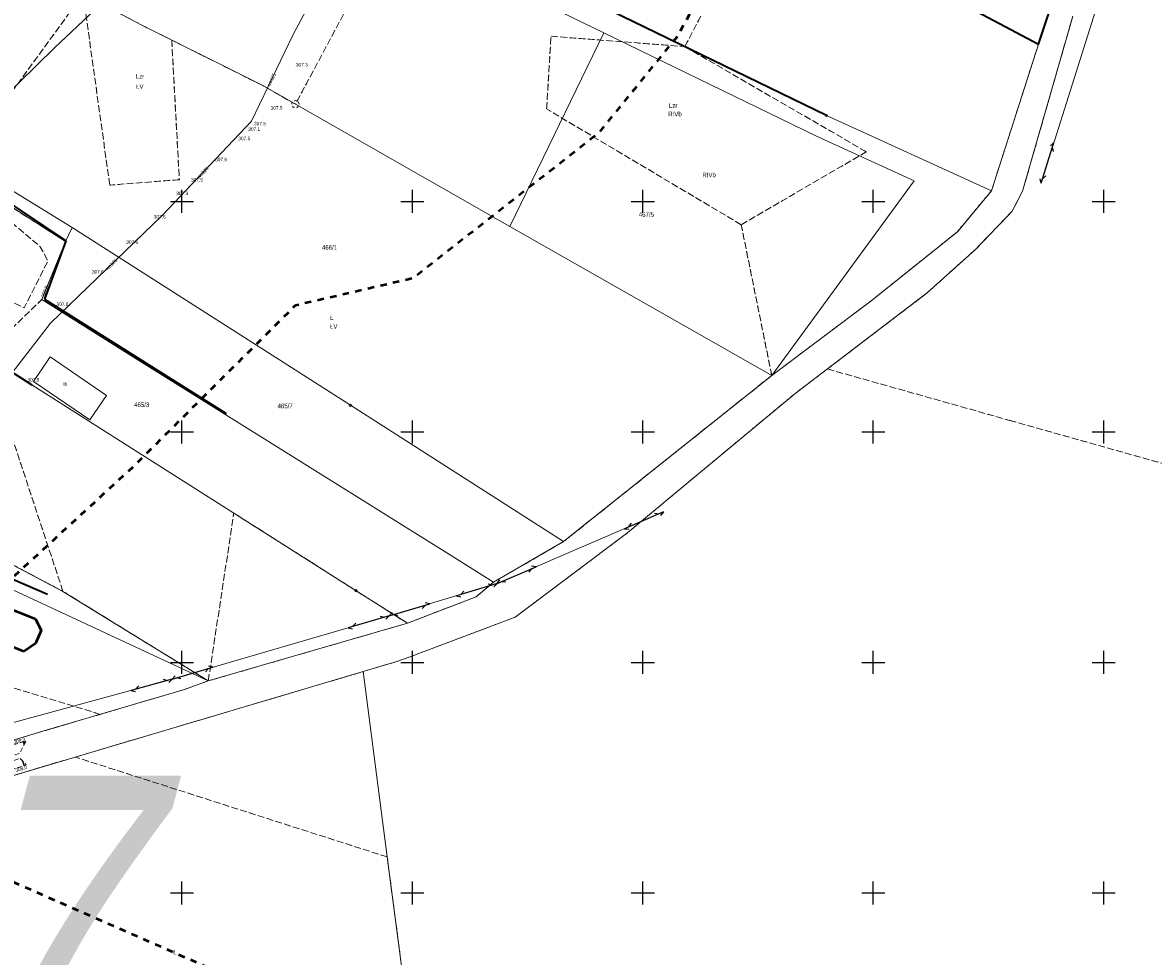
# Model space of a CAD drawing. Header units: metres. Extents: x 7523615 to 7533948, y 5492686 to 5502120.
# Tile 233 of 256: x 7531665 to 7531911, y 5497236 to 5497439. Entities that reach past the tile are written whole.
import ezdxf
from ezdxf.enums import TextEntityAlignment as Align

# ---------------------------------------------------------------- set-up
doc = ezdxf.new("R2010")
doc.units = ezdxf.units.M
for name, pattern in [('1.0_0.5', [1.5, 1, -0.5]), ('1.4_1.4', [2.8, 1.4, -1.4]), ('1.5_0.5', [2, 1.5, -0.5]), ('219-500', [0]), ('egkk-500', [2, 1.5, -0.5]), ('egug-500', [1, 0.5, -0.5]), ('sutp_500', [0])]:
    doc.linetypes.add(name, pattern=pattern)
doc.layers.get('0').update_dxf_attribs({"color": 2, "lineweight": 5})
doc.styles.get("Standard").update_dxf_attribs({"font": 'Working1250', "width": 0.75})
doc.linetypes.add('902-500', pattern='A,3.75,0,[1,ksztalty.shx,S=0.5,R=0,X=0,Y=0],3.75', length=7.5)

# ---------------------------------------------------------------- blocks, each defined once
blk = doc.blocks.new('203')
at = {"linetype": 'Continuous', "lineweight": 0}
h = blk.add_hatch(color=0, dxfattribs=at)
edge = h.paths.add_edge_path()
edge.add_arc((0, 0), 0.045, 0, 360)
blk = doc.blocks.new('202')
at = {"color": 0, "linetype": 'Continuous', "lineweight": 0}
blk.add_circle((0, 0), 0.25, dxfattribs=at)
blk = doc.blocks.new('PW01')
at = {"linetype": 'Continuous', "lineweight": 13}
h = blk.add_hatch(color=0, dxfattribs=at)
edge = h.paths.add_edge_path()
edge.add_arc((0, 0), 0.045, 0, 360)
blk = doc.blocks.new('OP021')
at = {"linetype": 'Continuous', "lineweight": 13}
h = blk.add_hatch(color=0, dxfattribs=at)
edge = h.paths.add_edge_path()
edge.add_arc((0, 0), 0.05, 0, 360)
at = {"color": 0, "linetype": 'Continuous', "lineweight": 13}
for centre, start, end in [((-0.38, 0.124), 121.308, 202.548), ((0, 0.4), 49.272, 130.728), ((0.38, 0.124), 337.452, 58.692), ((-0.235, -0.324), 193.221, 274.871), ((0.235, -0.324), 265.129, 346.779)]:
    blk.add_arc(centre, 0.4, start, end, dxfattribs=at)
blk = doc.blocks.new('SUTP')
at = {"color": 0, "linetype": 'Continuous'}
for p, q in [((0, 0), (0.866, 0.5)), ((0, 0), (9.232, 0)), ((1.866, -0.5), (1, 0)), ((7.366, -0.5), (8.232, 0)), ((9.232, 0), (8.366, 0.5))]:
    blk.add_line(p, q, dxfattribs=at)
blk = doc.blocks.new('RAMKA500K')
at = {"color": 0}
for p, q in [((97.5, 250), (102.5, 250)), ((100, 247.5), (100, 250)), ((147.5, 250), (152.5, 250)), ((150, 247.5), (150, 250)), ((197.5, 250), (202.5, 250)), ((200, 247.5), (200, 250)), ((247.5, 250), (252.5, 250)), ((250, 247.5), (250, 250)), ((297.5, 250), (302.5, 250)), ((300, 247.5), (300, 250)), ((100, 147.5), (100, 152.5)), ((150, 147.5), (150, 152.5)), ((200, 147.5), (200, 152.5)), ((250, 147.5), (250, 152.5)), ((300, 147.5), (300, 152.5)), ((97.5, 150), (102.5, 150)), ((147.5, 150), (152.5, 150)), ((197.5, 150), (202.5, 150)), ((247.5, 150), (252.5, 150)), ((297.5, 150), (302.5, 150)), ((100, 97.5), (100, 102.5)), ((150, 97.5), (150, 102.5)), ((200, 97.5), (200, 102.5)), ((250, 97.5), (250, 102.5)), ((300, 97.5), (300, 102.5)), ((97.5, 100), (102.5, 100)), ((147.5, 100), (152.5, 100)), ((197.5, 100), (202.5, 100)), ((247.5, 100), (252.5, 100)), ((297.5, 100), (302.5, 100)), ((100, 47.5), (100, 52.5)), ((150, 47.5), (150, 52.5)), ((200, 47.5), (200, 52.5)), ((250, 47.5), (250, 52.5)), ((300, 47.5), (300, 52.5)), ((97.5, 50), (102.5, 50)), ((147.5, 50), (152.5, 50)), ((197.5, 50), (202.5, 50)), ((247.5, 50), (252.5, 50)), ((297.5, 50), (302.5, 50)), ((100, 0), (100, 2.5)), ((150, 0), (150, 2.5)), ((200, 0), (200, 2.5)), ((250, 0), (250, 2.5)), ((300, 0), (300, 2.5)), ((97.5, 0), (102.5, 0)), ((147.5, 0), (152.5, 0)), ((197.5, 0), (202.5, 0)), ((247.5, 0), (252.5, 0)), ((297.5, 0), (302.5, 0))]:
    blk.add_line(p, q, dxfattribs=at)

msp = doc.modelspace()

# ---------------------------------------------------------------- linework, layer by layer
at = {"layer": '000 Inne (niezydentyfikowane)', "color": 7, "linetype": 'CONTINUOUS', "lineweight": 25, "flags": 128}
for points in [[(7531665.53, 5497282.77), (7531665.64, 5497282.44)], [(7531665.82, 5497282.86), (7531665.93, 5497282.49)], [(7531666.1, 5497282.94), (7531666.11, 5497282.91)], [(7531665.76, 5497277.62), (7531665.46, 5497278.61)]]:
    msp.add_lwpolyline(points, dxfattribs=at)
at = {"layer": '217-kontur klasyfikacyjny', "color": 7, "linetype": 'egkk-500', "lineweight": 18, "flags": 128}
for points in [[(7531747.34, 5497463.6), (7531724.64, 5497421.09)], [(7531809.11, 5497433.59), (7531821.29, 5497456.79)], [(7531809.11, 5497433.59), (7531768.34, 5497453.41)], [(7531660.76, 5497420.56), (7531678.56, 5497444.97)], [(7531684.34, 5497403.55), (7531678.56, 5497444.97)], [(7531691.43, 5497438.19), (7531678.56, 5497444.97)], [(7531893.3, 5497440.22), (7531882.41, 5497402.24)], [(7531697.78, 5497435.02), (7531691.43, 5497438.19)], [(7531717.54, 5497425.13), (7531697.78, 5497435.02)], [(7531697.78, 5497435.02), (7531699.45, 5497404.72)], [(7531779.12, 5497420.07), (7531780.08, 5497435.84)], [(7531780.08, 5497435.84), (7531809.11, 5497433.59)], [(7531848.48, 5497410.77), (7531809.11, 5497433.59)], [(7531724.64, 5497421.09), (7531717.54, 5497425.13)], [(7531821.35, 5497394.96), (7531779.12, 5497420.07)], [(7531821.35, 5497394.96), (7531848.48, 5497410.77)], [(7531674.77, 5497391.29), (7531646.51, 5497409.39)], [(7531699.45, 5497404.72), (7531684.34, 5497403.55)], [(7531882.41, 5497402.24), (7531880.14, 5497397.88)], [(7531880.14, 5497397.88), (7531872.15, 5497389.57)], [(7531827.98, 5497362.25), (7531821.35, 5497394.96)], [(7531669.6, 5497378.76), (7531674.77, 5497391.29)], [(7531872.15, 5497389.57), (7531861.77, 5497380.24)], [(7531657.24, 5497366.73), (7531669.6, 5497378.76)], [(7531861.77, 5497380.24), (7531840.05, 5497363.66)], [(7531674.19, 5497315.42), (7531657.24, 5497366.73)], [(7531840.05, 5497363.66), (7531879.58, 5497352.52)], [(7531782.82, 5497326.23), (7531827.98, 5497362.25)], [(7531879.58, 5497352.52), (7532261.02, 5497245.08)], [(7531636.56, 5497335.31), (7531674.19, 5497315.42)], [(7531705.72, 5497295.99), (7531711.27, 5497332.39)], [(7531711.27, 5497332.39), (7531737.79, 5497315.56)], [(7531767.62, 5497317.41), (7531782.82, 5497326.23)], [(7531763.84, 5497314.25), (7531767.62, 5497317.41)], [(7531674.19, 5497315.42), (7531705.72, 5497295.99)], [(7531737.79, 5497315.56), (7531748.92, 5497308.51)], [(7531748.92, 5497308.51), (7531763.84, 5497314.25)], [(7531682.27, 5497288.74), (7531661.49, 5497295.11)], [(7531670.04, 5497285.13), (7531682.27, 5497288.74)], [(7531630.88, 5497273.22), (7531670.04, 5497285.13)], [(7531676.86, 5497279.48), (7531564.97, 5497246.11)], [(7531744.54, 5497257.81), (7531676.86, 5497279.48)], [(7531753.38, 5497190.57), (7531744.54, 5497257.81)]]:
    msp.add_lwpolyline(points, dxfattribs=at)
at = {"layer": '218-kontur użytku gruntowego', "color": 7, "linetype": 'egug-500', "lineweight": 18, "flags": 128}
for points in [[(7531747.34, 5497463.6), (7531724.64, 5497421.09)], [(7531809.11, 5497433.59), (7531821.29, 5497456.79)], [(7531809.11, 5497433.59), (7531768.34, 5497453.41)], [(7531660.76, 5497420.56), (7531678.56, 5497444.97)], [(7531684.34, 5497403.55), (7531678.56, 5497444.97)], [(7531691.43, 5497438.19), (7531678.56, 5497444.97)], [(7531888.45, 5497441.92), (7531885.83, 5497434.09)], [(7531893.3, 5497440.22), (7531882.41, 5497402.24)], [(7531697.78, 5497435.02), (7531691.43, 5497438.19)], [(7531717.54, 5497425.13), (7531697.78, 5497435.02)], [(7531697.78, 5497435.02), (7531699.45, 5497404.72)], [(7531779.12, 5497420.07), (7531780.08, 5497435.84)], [(7531780.08, 5497435.84), (7531809.11, 5497433.59)], [(7531848.48, 5497410.77), (7531809.11, 5497433.59)], [(7531885.83, 5497434.09), (7531875.64, 5497402.31)], [(7531724.64, 5497421.09), (7531717.54, 5497425.13)], [(7531821.35, 5497394.96), (7531779.12, 5497420.07)], [(7531821.35, 5497394.96), (7531848.48, 5497410.77)], [(7531674.77, 5497391.29), (7531646.51, 5497409.39)], [(7531699.45, 5497404.72), (7531684.34, 5497403.55)], [(7531875.64, 5497402.31), (7531868.24, 5497393.44)], [(7531882.41, 5497402.24), (7531880.14, 5497397.88)], [(7531880.14, 5497397.88), (7531872.15, 5497389.57)], [(7531827.98, 5497362.25), (7531821.35, 5497394.96)], [(7531868.24, 5497393.44), (7531849.51, 5497378.41)], [(7531669.6, 5497378.76), (7531674.77, 5497391.29)], [(7531872.15, 5497389.57), (7531861.77, 5497380.24)], [(7531657.24, 5497366.73), (7531669.6, 5497378.76)], [(7531849.51, 5497378.41), (7531827.98, 5497362.25)], [(7531861.77, 5497380.24), (7531840.05, 5497363.66)], [(7531674.19, 5497315.42), (7531657.24, 5497366.73)], [(7531832.95, 5497358.29), (7531840.05, 5497363.66)], [(7531840.05, 5497363.66), (7531879.58, 5497352.52)], [(7531782.82, 5497326.23), (7531827.98, 5497362.25)], [(7531796.76, 5497328.18), (7531832.95, 5497358.29)], [(7531879.58, 5497352.52), (7532261.02, 5497245.08)], [(7531674.19, 5497315.42), (7531636.56, 5497335.31)], [(7531705.72, 5497295.99), (7531711.27, 5497332.39)], [(7531711.27, 5497332.39), (7531737.79, 5497315.56)], [(7531772.31, 5497309.83), (7531796.76, 5497328.18)], [(7531767.62, 5497317.41), (7531782.82, 5497326.23)], [(7531763.84, 5497314.25), (7531767.62, 5497317.41)], [(7531705.72, 5497295.99), (7531674.19, 5497315.42)], [(7531737.79, 5497315.56), (7531748.92, 5497308.51)], [(7531748.92, 5497308.51), (7531763.84, 5497314.25)], [(7531749.27, 5497301.14), (7531772.31, 5497309.83)], [(7531748.92, 5497308.51), (7531705.72, 5497295.99)], [(7531739.33, 5497298.01), (7531746.42, 5497300.14)], [(7531746.42, 5497300.14), (7531749.27, 5497301.14)], [(7531676.86, 5497279.48), (7531739.33, 5497298.01)], [(7531682.27, 5497288.74), (7531661.49, 5497295.11)], [(7531700.57, 5497294.15), (7531705.72, 5497295.99)], [(7531682.27, 5497288.74), (7531700.57, 5497294.15)], [(7531670.04, 5497285.13), (7531682.27, 5497288.74)], [(7531630.88, 5497273.22), (7531670.04, 5497285.13)], [(7531676.86, 5497279.48), (7531564.97, 5497246.11)], [(7531744.54, 5497257.81), (7531676.86, 5497279.48)], [(7531753.38, 5497190.57), (7531744.54, 5497257.81)]]:
    msp.add_lwpolyline(points, dxfattribs=at)
at = {"layer": '219-działka ewidencyjna', "color": 3, "linetype": '219-500', "lineweight": 18, "flags": 128}
for points in [[(7531740.18, 5497461.52), (7531791.57, 5497436.56)], [(7531691.43, 5497438.19), (7531660.82, 5497454.32)], [(7531768.34, 5497453.41), (7531839.84, 5497418.65)], [(7531848.31, 5497454.11), (7531885.83, 5497434.09)], [(7531888.45, 5497441.92), (7531885.83, 5497434.09)], [(7531882.41, 5497402.24), (7531893.3, 5497440.22)], [(7531691.43, 5497438.19), (7531717.54, 5497425.13)], [(7531771.17, 5497394.6), (7531791.57, 5497436.56)], [(7531791.57, 5497436.56), (7531837.65, 5497414.15)], [(7531885.83, 5497434.09), (7531875.64, 5497402.31)], [(7531717.54, 5497425.13), (7531771.17, 5497394.6)], [(7531839.84, 5497418.65), (7531875.64, 5497402.31)], [(7531837.65, 5497414.15), (7531858.84, 5497404.48)], [(7531648.12, 5497411.56), (7531676.2, 5497394.33)], [(7531646.51, 5497409.39), (7531674.77, 5497391.29)], [(7531827.98, 5497362.25), (7531858.84, 5497404.48)], [(7531868.24, 5497393.44), (7531875.64, 5497402.31)], [(7531880.14, 5497397.88), (7531882.41, 5497402.24)], [(7531872.15, 5497389.57), (7531880.14, 5497397.88)], [(7531674.77, 5497391.29), (7531676.2, 5497394.33)], [(7531676.2, 5497394.33), (7531736.57, 5497355.79)], [(7531827.98, 5497362.25), (7531771.17, 5497394.6)], [(7531849.51, 5497378.41), (7531868.24, 5497393.44)], [(7531669.6, 5497378.76), (7531674.77, 5497391.29)], [(7531861.77, 5497380.24), (7531872.15, 5497389.57)], [(7531669.6, 5497378.76), (7531689.47, 5497366.22)], [(7531827.98, 5497362.25), (7531849.51, 5497378.41)], [(7531840.05, 5497363.66), (7531861.77, 5497380.24)], [(7531645.14, 5497374.48), (7531667.41, 5497360.23)], [(7531689.47, 5497366.22), (7531758.04, 5497323.4)], [(7531840.05, 5497363.66), (7531832.95, 5497358.29)], [(7531782.82, 5497326.23), (7531827.98, 5497362.25)], [(7531667.41, 5497360.23), (7531682.95, 5497350.36)], [(7531796.76, 5497328.18), (7531832.95, 5497358.29)], [(7531736.57, 5497355.79), (7531782.82, 5497326.23)], [(7531682.95, 5497350.36), (7531737.79, 5497315.56)], [(7531636.56, 5497335.31), (7531674.19, 5497315.42)], [(7531705.72, 5497295.99), (7531631.6, 5497330.48)], [(7531796.76, 5497328.18), (7531772.31, 5497309.83)], [(7531767.62, 5497317.41), (7531782.82, 5497326.23)], [(7531758.04, 5497323.4), (7531767.62, 5497317.41)], [(7531763.84, 5497314.25), (7531767.62, 5497317.41)], [(7531705.72, 5497295.99), (7531674.19, 5497315.42)], [(7531737.79, 5497315.56), (7531748.92, 5497308.51)], [(7531763.84, 5497314.25), (7531748.92, 5497308.51)], [(7531749.27, 5497301.14), (7531772.31, 5497309.83)], [(7531705.72, 5497295.99), (7531748.92, 5497308.51)], [(7531739.33, 5497298.01), (7531746.42, 5497300.14)], [(7531746.42, 5497300.14), (7531749.27, 5497301.14)], [(7531676.86, 5497279.48), (7531739.33, 5497298.01)], [(7531744.54, 5497257.81), (7531739.33, 5497298.01)], [(7531705.72, 5497295.99), (7531700.57, 5497294.15)], [(7531670.04, 5497285.13), (7531700.57, 5497294.15)], [(7531630.88, 5497273.22), (7531670.04, 5497285.13)], [(7531564.97, 5497246.11), (7531676.86, 5497279.48)], [(7531744.54, 5497257.81), (7531753.38, 5497190.57)]]:
    msp.add_lwpolyline(points, dxfattribs=at)
at = {"layer": '312-budynek ewidencyjny', "color": 7, "linetype": 'CONTINUOUS', "lineweight": 50, "flags": 128}
for points in [[(7531660.91, 5497312.38), (7531668.24, 5497309.45)], [(7531668.24, 5497309.45), (7531669.46, 5497306.95)], [(7531665.69, 5497302.35), (7531658.35, 5497305.27)], [(7531669.46, 5497306.95), (7531668.22, 5497304.1)], [(7531668.22, 5497304.1), (7531665.69, 5497302.35)]]:
    msp.add_lwpolyline(points, dxfattribs=at)
at = {"layer": 'inna budowla', "color": 7, "linetype": 'CONTINUOUS', "lineweight": 18, "flags": 128}
msp.add_lwpolyline([(7531683.63, 5497357.94), (7531680.02, 5497352.63), (7531667.78, 5497360.96), (7531671.39, 5497366.27)], close=True, dxfattribs=at)
at = {"layer": 'obszar utwardzony', "color": 7, "linetype": '1.5_0.5', "lineweight": 18, "flags": 128}
msp.add_lwpolyline([(7531646.42, 5497404.19), (7531645.28, 5497405), (7531649.13, 5497407.21), (7531669.28, 5497390.16), (7531670.95, 5497387.14), (7531665.78, 5497376.91), (7531653.93, 5497382.85), (7531657.16, 5497390.74), (7531655.38, 5497391.47), (7531656.4, 5497394.07), (7531656.18, 5497395.13), (7531655.55, 5497396.56)], close=True, dxfattribs=at)
at = {"layer": 'ogrodzenie trwałe', "color": 7, "linetype": '902-500', "lineweight": 35, "flags": 128}
for points in [[(7531768.32, 5497502.11), (7531848.31, 5497454.11), (7531885.83, 5497434.09), (7531888.45, 5497441.92), (7531895.14, 5497463.94), (7531899.95, 5497478.65), (7531802.23, 5497527.28), (7531740.6, 5497558.19)], [(7531839.84, 5497418.65), (7531768.34, 5497453.41), (7531758.13, 5497458.3)], [(7531649.6, 5497407.32), (7531660.19, 5497401.23), (7531674.82, 5497391.43), (7531670.16, 5497378.78)], [(7531634.76, 5497381.13), (7531645.14, 5497374.48), (7531667.41, 5497360.23)], [(7531670.16, 5497378.78), (7531709.62, 5497353.99)], [(7531635.66, 5497320.81), (7531637.07, 5497323.74), (7531639.72, 5497325.72), (7531642.86, 5497326.91), (7531670.81, 5497314.79)]]:
    msp.add_lwpolyline(points, dxfattribs=at)
at = {"layer": 'przewód gazowy', "color": 7, "linetype": 'CONTINUOUS', "lineweight": 18, "flags": 128}
msp.add_lwpolyline([(7531682.31, 5497442.76), (7531672.34, 5497433.35), (7531660.73, 5497421.88)], dxfattribs=at)
at = {"layer": 'przewód telekomunikacyjny napowietrzny', "color": 30, "linetype": 'sutp_500', "lineweight": 18, "flags": 128}
for points in [[(7531886.43, 5497403.95), (7531900.76, 5497449.45)], [(7531804.47, 5497332.65), (7531768.39, 5497317.12)], [(7531768.39, 5497317.12), (7531744.94, 5497310.08)], [(7531744.94, 5497310.08), (7531697.87, 5497296.38)], [(7531697.87, 5497296.38), (7531655.71, 5497284.87)]]:
    msp.add_lwpolyline(points, dxfattribs=at)
at = {"layer": 'przewód wodociągowy', "color": 7, "linetype": 'CONTINUOUS', "lineweight": 18, "flags": 128}
msp.add_lwpolyline([(7531489.31, 5497274.25), (7531504.16, 5497286.58), (7531504.41, 5497286.91), (7531506.31, 5497288.6), (7531506.96, 5497289.28), (7531517.89, 5497281.26), (7531533.5, 5497284.8), (7531546.14, 5497294.8), (7531556.96, 5497309.07), (7531564.45, 5497321.89), (7531586.57, 5497344.27), (7531592.44, 5497350.75), (7531599.54, 5497345.79), (7531636.77, 5497325.12), (7531640.64, 5497333.27), (7531640.83, 5497333.56), (7531661.69, 5497361.24), (7531663.86, 5497363.76), (7531671.47, 5497373.63), (7531695.73, 5497396.98), (7531715.07, 5497417.39), (7531724.16, 5497436.25), (7531739.62, 5497465.2)], dxfattribs=at)
at = {"layer": 'skarpa nieumocniona', "color": 7, "linetype": '1.0_0.5', "lineweight": 18, "flags": 128}
for points in [[(7531558.89, 5497249.83), (7531591.31, 5497260.12), (7531616.65, 5497268.13), (7531617.99, 5497268.2), (7531618.94, 5497268.88), (7531666.16, 5497282.96), (7531664.85, 5497280.3), (7531619.96, 5497266.78), (7531592.12, 5497258.29), (7531559.25, 5497248.69)], [(7531558.89, 5497249.83), (7531591.31, 5497260.12), (7531616.65, 5497268.13), (7531617.99, 5497268.2), (7531618.94, 5497268.88), (7531666.16, 5497282.96), (7531664.85, 5497280.3), (7531619.96, 5497266.78), (7531592.12, 5497258.29), (7531559.25, 5497248.69)], [(7531664.92, 5497279.18), (7531666.24, 5497277.77), (7531620.74, 5497263.68), (7531593.69, 5497255.3), (7531562.46, 5497246.24), (7531559.63, 5497247.19), (7531592.19, 5497257.06), (7531620.06, 5497265.59)], [(7531664.92, 5497279.18), (7531666.24, 5497277.77), (7531620.74, 5497263.68), (7531593.69, 5497255.3), (7531562.46, 5497246.24), (7531559.63, 5497247.19), (7531592.19, 5497257.06), (7531620.06, 5497265.59)]]:
    msp.add_lwpolyline(points, close=True, dxfattribs=at)
at = {"layer": 'Zakres', "color": 5, "linetype": '1.4_1.4', "lineweight": 50, "flags": 128}
msp.add_lwpolyline([(7531743.27, 5499246.67), (7531674.19, 5499075.04), (7531617.16, 5499130.01), (7531497.22, 5499019.6), (7531360.69, 5498909.88), (7531137.38, 5498723.26), (7530837.96, 5498471.05), (7530827.29, 5498468.56), (7530555.83, 5498209.93), (7530490.21, 5498246.48), (7530415.42, 5498175.93), (7530370.97, 5498140.65), (7530313.12, 5498105.37), (7530175.54, 5498113.13), (7530201.64, 5498273.29), (7530135.32, 5498299.4), (7530095.81, 5498250.01), (7529934.94, 5498278.94), (7529886.55, 5498254.6), (7529886.96, 5498227.43), (7529861.56, 5498166.05), (7529795.24, 5498157.58), (7529752.2, 5498064.45), (7529512.79, 5498134.24), (7529497.7, 5498245.62), (7529418.48, 5498260.59), (7529163.77, 5498290.23), (7529123.55, 5498137.12), (7529361.33, 5498088.44), (7529468.57, 5498017.18), (7529499.62, 5497998.73), (7529568.05, 5497998.13), (7529612.5, 5497967.79), (7529759.26, 5497962.85), (7529731.04, 5497742.01), (7529837.62, 5497773.43), (7529926.26, 5498000.98), (7530249.5, 5497965.97), (7530399.55, 5498036.46), (7530504.33, 5498041.17), (7530550.19, 5498000.25), (7530485.28, 5497939.57), (7530567.12, 5497896.53), (7530578.58, 5497865.95), (7530414.96, 5497723.67), (7530456.35, 5497670.63), (7530620.04, 5497828.68), (7530672.25, 5497834.44), (7530708.23, 5497874.66), (7530802.89, 5497949.74), (7531291.02, 5497844.85), (7531633.86, 5497783.35), (7531723.76, 5497752.95), (7531716.74, 5497689.82), (7531638.86, 5497701.8), (7531607.99, 5497651.88), (7531593.17, 5497646.23), (7531554.37, 5497551.69), (7531542.2, 5497533.11), (7531433.37, 5497444.09), (7531365.28, 5497382.71), (7531307.01, 5497340.61), (7531265.62, 5497313.74), (7531154.14, 5497225.54), (7531069.47, 5497140.17), (7531095.58, 5497066.79), (7531227.52, 5497061.86), (7531269.85, 5497013.88), (7531267.74, 5496900.28), (7531245.86, 5496824.79), (7531285.37, 5496797.98), (7531257.86, 5496726.01), (7531235.28, 5496726.72), (7531225.4, 5496699.91), (7531197.11, 5496699.88), (7531185.19, 5496624.41), (7531253.8, 5496571.67), (7531243.22, 5496477.48), (7531256.45, 5496456.49), (7531351.7, 5496436.03), (7531399.67, 5496549.62), (7531437.77, 5496640.64), (7531396.85, 5496663.92), (7531455.59, 5496799.21), (7531464.06, 5496818.26), (7531468.64, 5496848.96), (7531480.28, 5496877.18), (7531555.07, 5497002.95), (7531557.66, 5497022.17), (7531504.63, 5497031.87), (7531386.27, 5497072.44), (7531447.65, 5497179.68), (7531472.88, 5497186.56), (7531542.73, 5497165.75), (7531534.96, 5497117.77), (7531587.88, 5497105.78), (7531625.63, 5497206.32), (7531717.2, 5497165.38), (7531739.28, 5497219.08), (7531634.8, 5497264.88), (7531650.32, 5497306.51), (7531689.66, 5497342.67), (7531724.67, 5497377.51), (7531750.16, 5497383.41), (7531790.73, 5497415.16), (7531807.49, 5497435.8), (7531857.05, 5497525.94), (7531880.16, 5497531.76), (7531912.79, 5497579.21), (7531951.42, 5497582.56), (7531983.17, 5497634.77), (7532010.16, 5497686.45), (7532022.45, 5497715.67), (7532045.96, 5497826.68), (7532028.32, 5497890.18), (7532058.84, 5497978.73), (7532130.81, 5498096.73), (7532169.26, 5498228.67), (7532173.67, 5498272.59), (7532173.45, 5498329.02), (7532174.2, 5498362.37), (7532178.84, 5498457.8), (7532136.75, 5498585.56), (7532124.81, 5498799.34), (7532152.62, 5498813.57), (7532125.69, 5499032.47), (7532124.99, 5499095.27), (7532200.95, 5499066.75), (7532264.33, 5499123.02), (7532116.22, 5499183.81), (7531993.34, 5499227.79), (7531913.61, 5499254.72), (7531816.6, 5499290.94), (7531739.75, 5499297.76), (7531571.83, 5499328.1), (7531549.25, 5499297.76), (7531536.55, 5499281.53), (7531425.08, 5499226.5), (7531439.19, 5499201.8), (7531552.78, 5499254.72), (7531607.81, 5499273.77), (7531677.13, 5499271.21)], close=True, dxfattribs=at)

# ---------------------------------------------------------------- block references
at = {"layer": '202-punkt graniczny', "color": 7, "linetype": 'CONTINUOUS', "lineweight": 18}
for p in [(7531839.84, 5497418.65), (7531736.57, 5497355.79), (7531737.79, 5497315.56)]:
    msp.add_blockref('202', p, dxfattribs=at)
at = {"layer": '203-punkt graniczny', "color": 3, "linetype": 'CONTINUOUS', "lineweight": 18}
for p in [(7531691.43, 5497438.19), (7531791.57, 5497436.56), (7531885.83, 5497434.09), (7531717.54, 5497425.13), (7531837.65, 5497414.15), (7531858.84, 5497404.48), (7531875.64, 5497402.31), (7531882.41, 5497402.24), (7531880.14, 5497397.88), (7531676.2, 5497394.33), (7531771.17, 5497394.6), (7531868.24, 5497393.44), (7531674.77, 5497391.29), (7531872.15, 5497389.57), (7531669.6, 5497378.76), (7531849.51, 5497378.41), (7531861.77, 5497380.24), (7531689.47, 5497366.22), (7531840.05, 5497363.66), (7531827.98, 5497362.25), (7531667.41, 5497360.23), (7531832.95, 5497358.29), (7531682.95, 5497350.36), (7531796.76, 5497328.18), (7531782.82, 5497326.23), (7531758.04, 5497323.4), (7531767.62, 5497317.41), (7531674.19, 5497315.42), (7531763.84, 5497314.25), (7531772.31, 5497309.83), (7531748.92, 5497308.51), (7531746.42, 5497300.14), (7531749.27, 5497301.14), (7531739.33, 5497298.01), (7531705.72, 5497295.99), (7531700.57, 5497294.15), (7531670.04, 5497285.13), (7531676.86, 5497279.48), (7531744.54, 5497257.81)]:
    msp.add_blockref('203', p, dxfattribs=at)
at = {"layer": 'drzewo liściaste', "color": 7, "linetype": 'CONTINUOUS', "lineweight": 18}
msp.add_blockref('OP021', (7531724.63, 5497421.1), dxfattribs=at)
at = {"layer": 'pikieta naturalna', "color": 7, "linetype": 'CONTINUOUS', "lineweight": 13}
for p in [(7531724.73, 5497429.28), (7531719.25, 5497419.93), (7531714.39, 5497415.32), (7531715.64, 5497416.52), (7531712.24, 5497413.29), (7531707.21, 5497408.72), (7531702, 5497404.33), (7531698.77, 5497401.38), (7531693.89, 5497396.31), (7531687.92, 5497390.81), (7531680.47, 5497384.36), (7531670.16, 5497378.78), (7531672.78, 5497377.33), (7531665.49, 5497359.94), (7531666.16, 5497282.96), (7531666.24, 5497277.77)]:
    msp.add_blockref('PW01', p, dxfattribs=at)
at = {"layer": 'przewód telekomunikacyjny napowietrzny', "color": 30, "linetype": 'CONTINUOUS', "lineweight": 18}
for p, rotation in [((7531886.43, 5497403.95), 72.518), ((7531804.47, 5497332.65), 203.289), ((7531768.39, 5497317.12), 23.289), ((7531768.39, 5497317.12), 196.71), ((7531744.94, 5497310.08), 16.71), ((7531744.94, 5497310.08), 196.228), ((7531697.87, 5497296.38), 16.228), ((7531697.87, 5497296.38), 195.27)]:
    msp.add_blockref('SUTP', p, dxfattribs=dict(at, rotation=rotation))
at = {"layer": 'Wstawianie ramki sekcyjnej z opisem', "color": 7, "linetype": 'CONTINUOUS', "lineweight": 13}
for p in [(7531600, 5497250), (7531600, 5497000)]:
    msp.add_blockref('RAMKA500K', p, dxfattribs=at)

# ---------------------------------------------------------------- texts
at = {"layer": '209-oznaczenie konturu klasyfikacyjnego', "color": 7, "linetype": 'CONTINUOUS', "lineweight": 18, "width": 0.79}
for s, p in [('ŁV', (7531690.04, 5497425.44)), ('RIVb', (7531805.52, 5497419.48)), ('RIVb', (7531812.92, 5497406.26)), ('ŁV', (7531732.15, 5497373.4))]:
    msp.add_text(s, height=1, dxfattribs=at).set_placement(p, align=Align.TOP_LEFT)
at = {"layer": '210-oznaczenie konturu użytku gruntowego', "color": 7, "linetype": 'CONTINUOUS', "lineweight": 18, "width": 0.79}
for s, p in [('Lzr', (7531689.99, 5497426.62)), ('Lzr', (7531805.66, 5497420.28)), ('Ł', (7531732.15, 5497374.3)), ('Ł', (7531698.12, 5497236.67))]:
    msp.add_text(s, height=1, dxfattribs=at).set_placement(p)
at = {"layer": '211-numer działki ewidencyjnej', "color": 3, "linetype": 'CONTINUOUS', "lineweight": 18, "width": 0.79}
for s, p in [('467/5', (7531799.12, 5497397.67)), ('466/1', (7531730.37, 5497390.53))]:
    msp.add_text(s, height=1, dxfattribs=at).set_placement(p, align=Align.TOP_LEFT)
for s, p in [('465/3', (7531689.62, 5497355.42)), ('465/7', (7531720.75, 5497355.14))]:
    msp.add_text(s, height=1, dxfattribs=at).set_placement(p)
at = {"layer": '995-Tekst dodatkowy duży', "color": 6, "linetype": 'CONTINUOUS', "lineweight": 35, "oblique": 15, "width": 0.79}
msp.add_text('27', height=68.359, dxfattribs=at).set_placement((7531604.82, 5497207.07))
at = {"layer": 'inna budowla-Atr17', "color": 7, "width": 0.9}
msp.add_text('ib', height=0.75, dxfattribs=at).set_placement((7531674.3, 5497360.02))
at = {"layer": 'pikieta naturalna-Atr2', "color": 7, "width": 0.9}
for s, p in [('307.3', (7531724.73, 5497429.28)), ('307.5', (7531719.25, 5497419.93)), ('307.1', (7531714.39, 5497415.32)), ('307.5', (7531715.64, 5497416.52)), ('307.5', (7531712.24, 5497413.29)), ('307.6', (7531707.21, 5497408.72)), ('307.5', (7531702, 5497404.33)), ('307.3', (7531698.77, 5497401.38)), ('307.6', (7531693.89, 5497396.31)), ('307.6', (7531687.92, 5497390.81)), ('307.6', (7531680.47, 5497384.36)), ('307.8', (7531672.78, 5497377.33)), ('307.9', (7531666.49, 5497360.94))]:
    msp.add_text(s, height=0.75, dxfattribs=at).set_placement(p)
for s, rotation, p in [('308.8', 69.777, (7531670.16, 5497379.11)), ('308.3', 16.603, (7531663.62, 5497282.27)), ('308.0', 17.206, (7531664.03, 5497276.21))]:
    msp.add_text(s, height=0.75, rotation=rotation, dxfattribs=at).set_placement(p)
at = {"layer": 'przewód wodociągowy-Atr1', "color": 7, "width": 0.9}
for rotation, p in [(64.267, (7531719.41, 5497426.39)), (46.541, (7531704.53, 5497406.27)), (43.905, (7531684.69, 5497386.36))]:
    msp.add_text('wo125', height=0.75, rotation=rotation, dxfattribs=at).set_placement(p, align=Align.MIDDLE_CENTER)

doc.saveas('drawing.dxf')
